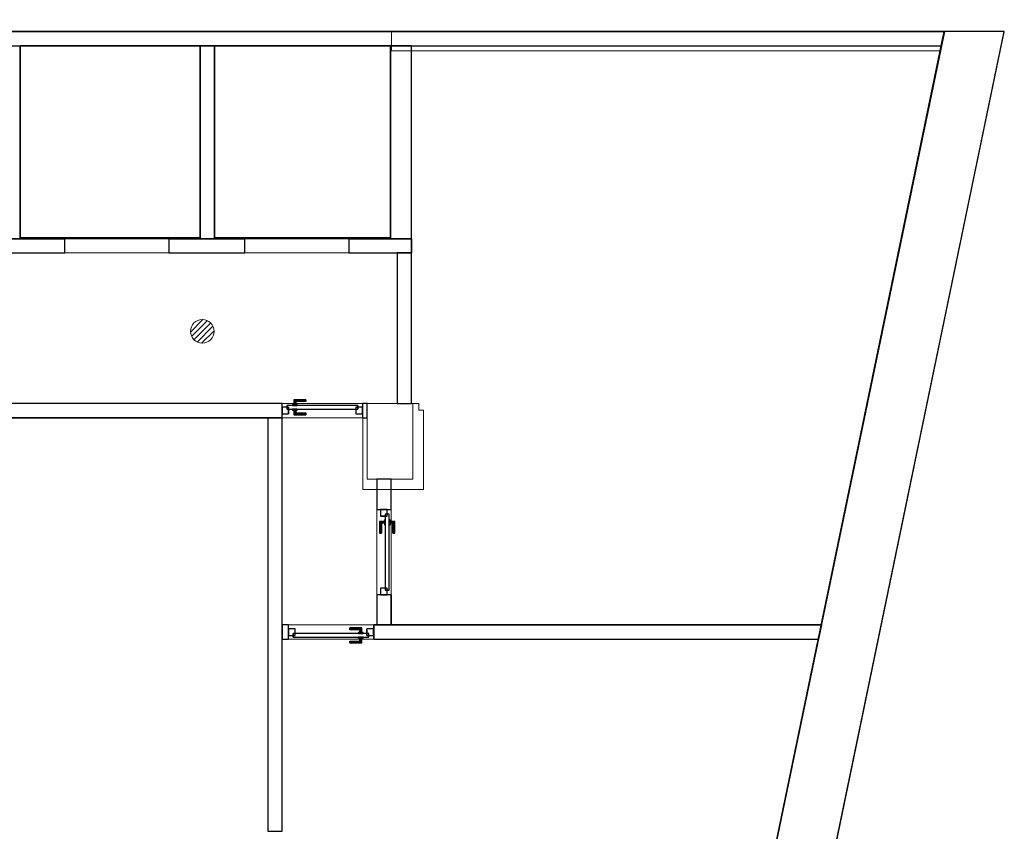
# Model space of a CAD drawing. Header units: metres. Extents: x 391.1 to 427.5, y 12.7 to 28.4.
# Tile 245 of 245: x 417.1 to 427.5, y 19.8 to 28.4. Entities that reach past the tile are written whole.
import ezdxf

# ---------------------------------------------------------------- set-up
doc = ezdxf.new("R2010")
doc.units = ezdxf.units.M
doc.layers.add('01_CARPINTERIA', color=5, linetype='Continuous', lineweight=25, true_color=0x0000ff)
doc.layers.add('01_SUELOS', color=7, linetype='Continuous', lineweight=25, true_color=0x007f00)
for name, color, linetype, lineweight in [('A-COLS-____-MCUT', 7, 'Continuous', 18), ('A-COLS-____-OTLN', 7, 'Continuous', 18), ('A-DETL-____-MBND', 7, 'Continuous', 18), ('A-DETL-GENF-OTLN', 7, 'Continuous', 18), ('A-GENM-____-OTLN', 7, 'Continuous', 18), ('A-WALL-____-MCUT', 7, 'Continuous', 25), ('A-WALL-____-OTLN', 7, 'Continuous', 25)]:
    doc.layers.add(name, color=color, linetype=linetype, lineweight=lineweight)

# ---------------------------------------------------------------- blocks, each defined once
blk = doc.blocks.new('Family - LONDR55-XX_ZZ-ARQ-CAA-M3D-Londres55-151093-01_TEL_PS1')
at = {"layer": '01_SUELOS', "color": 9, "true_color": 0xaad4aa}
for p, q in [((34.748, 14.048), (4.57, 14.048)), ((4.57, 14.048), (34.748, 14.048)), ((31.838, 0), (34.748, 14.048)), ((34.748, 14.048), (31.838, 0)), ((24.988, 13.898), (26.891, 13.898)), ((26.891, 13.898), (24.988, 13.898)), ((24.988, 11.869), (24.988, 13.898)), ((24.988, 13.898), (24.988, 11.869)), ((26.891, 13.898), (26.891, 11.869)), ((26.891, 11.869), (26.891, 13.898)), ((27.041, 11.869), (27.041, 13.898)), ((27.041, 13.898), (27.041, 11.869)), ((27.041, 13.898), (28.9, 13.898)), ((28.9, 13.898), (27.041, 13.898)), ((28.9, 13.898), (28.9, 11.869)), ((28.9, 11.869), (28.9, 13.898)), ((26.891, 11.869), (24.988, 11.869)), ((24.988, 11.869), (26.891, 11.869)), ((28.9, 11.869), (27.041, 11.869)), ((27.041, 11.869), (28.9, 11.869))]:
    blk.add_line(p, q, dxfattribs=at)
blk = doc.blocks.new('Family - Pilar PS-2-151128-01_TEL_PS1')
at = {"layer": 'A-DETL-____-MBND', "color": 253, "true_color": 0xaaaaaa}
for p, q in [((0, 0.91), (0, 0)), ((0, 0), (0, 0.91)), ((0.44, 0.909), (0, 0.91)), ((0, 0.91), (0.44, 0.909)), ((0.59, 0.909), (0.44, 0.909)), ((0.44, 0.909), (0.59, 0.909)), ((0.59, 0.84), (0.59, 0.909)), ((0.59, 0.909), (0.59, 0.84)), ((0.64, 0.84), (0.59, 0.84)), ((0.59, 0.84), (0.64, 0.84)), ((0.638, 0), (0.64, 0.84)), ((0.64, 0.84), (0.638, 0)), ((0, 0), (0.271, 0)), ((0.271, 0), (0, 0)), ((0.271, 0), (0.638, 0)), ((0.638, 0), (0.271, 0))]:
    blk.add_line(p, q, dxfattribs=at)
blk = doc.blocks.new('Family - Mur PS-2-151148-01_TEL_PS1')
at = {"layer": 'A-DETL-____-MBND', "color": 253, "true_color": 0xaaaaaa}
for p, q in [((-0.128, 0.62), (0, 0)), ((0, 0), (-0.128, 0.62)), ((15.586, 0.62), (-0.128, 0.62)), ((-0.128, 0.62), (15.586, 0.62)), ((15.714, 0), (15.586, 0.62)), ((15.586, 0.62), (15.714, 0)), ((0, 0), (15.714, 0)), ((15.714, 0), (0, 0)), ((0, 0), (15.714, 0))]:
    blk.add_line(p, q, dxfattribs=at)
blk = doc.blocks.new('Family - Evans PS-2-151181-01_TEL_PS1')
at = {"layer": 'A-DETL-____-MBND', "color": 253, "true_color": 0xaaaaaa}
for p, q in [((0.041, 0.2), (0, 0)), ((0, 0), (0.041, 0.2)), ((5.838, 0.2), (0.041, 0.2)), ((0.041, 0.2), (5.838, 0.2)), ((5.838, 0), (5.838, 0.2)), ((5.838, 0.2), (5.838, 0)), ((0, 0), (5.838, 0)), ((5.838, 0), (0, 0)), ((0, 0), (5.838, 0))]:
    blk.add_line(p, q, dxfattribs=at)
blk = doc.blocks.new('Family - Evans PS-2-151183-01_TEL_PS1')
at = {"layer": 'A-DETL-____-MBND', "color": 253, "true_color": 0xaaaaaa}
for p, q in [((8.39, 0.15), (0, 0.15)), ((0, 0.15), (20.228, 0.15)), ((0, 0.15), (0, 0)), ((0, 0), (0, 0.15)), ((0, 0), (20.228, 0)), ((20.228, 0), (0, 0)), ((0, 0), (20.228, 0))]:
    blk.add_line(p, q, dxfattribs=at)
blk = doc.blocks.new('Family - Pilar PS-1-153422-01_TEL_PS1')
at = {"layer": 'A-COLS-____-MCUT', "color": 253, "true_color": 0xaaaaaa}
for p, q in [((0.48, 0.8), (0, 0.8)), ((0, 0.8), (0, 0)), ((0.48, 0), (0.48, 0.8)), ((0, 0), (0.48, 0))]:
    blk.add_line(p, q, dxfattribs=at)
at = {"layer": 'A-COLS-____-OTLN', "color": 253, "true_color": 0xaaaaaa}
for p, q in [((0.48, 0.8), (0, 0.8)), ((0, 0.8), (0, 0)), ((0.48, 0), (0.48, 0.8)), ((0, 0), (0.48, 0))]:
    blk.add_line(p, q, dxfattribs=at)
blk = doc.blocks.new('Family - Evans P-1-153432-01_TEL_PS1')
at = {"layer": 'A-WALL-____-MCUT', "color": 253, "true_color": 0xaaaaaa}
for p, q in [((0.321, 0.15), (0, 0.15)), ((0, 0.15), (0, 0)), ((0.321, 0), (0.321, 0.15)), ((1.221, 0.15), (1.221, 0)), ((1.54, 0.15), (1.221, 0.15)), ((1.54, 0), (1.54, 0.15)), ((0, 0), (0.321, 0)), ((1.221, 0), (1.54, 0))]:
    blk.add_line(p, q, dxfattribs=at)
at = {"layer": 'A-WALL-____-OTLN', "color": 253, "true_color": 0xaaaaaa}
for p, q in [((0.321, 0.15), (0, 0.15)), ((0, 0.15), (0, 0)), ((0.321, 0), (0.321, 0.15)), ((1.221, 0.15), (1.221, 0)), ((1.221, 0.15), (1.54, 0.15)), ((1.54, 0.15), (1.54, 0)), ((0, 0), (0.321, 0)), ((1.221, 0), (1.54, 0))]:
    blk.add_line(p, q, dxfattribs=at)
at = {"layer": 'A-WALL-____-OTLN', "color": 253, "lineweight": 18, "true_color": 0xaaaaaa}
blk.add_line((0, 0), (1.54, 0), dxfattribs=at)
blk = doc.blocks.new('Family - Vano de puerta PS-1-153434-01_TEL_PS1')
at = {"layer": 'A-GENM-____-OTLN', "color": 253, "true_color": 0xaaaaaa}
for p, q in [((421.002, 23.18), (420.852, 23.18)), ((420.852, 23.18), (420.852, 22.28)), ((421.002, 23.18), (420.852, 23.18)), ((420.852, 22.28), (420.852, 23.18)), ((421.002, 22.28), (421.002, 23.18)), ((421.002, 23.18), (421.002, 22.28)), ((420.852, 22.28), (421.002, 22.28)), ((421.002, 22.28), (420.852, 22.28))]:
    blk.add_line(p, q, dxfattribs=at)
blk = doc.blocks.new('Family - LONDR55-XX_ZZ-ARQ-CAA-M3D-Londres55-153459-01_TEL_PS1')
at = {"layer": '01_CARPINTERIA', "color": 161, "true_color": 0xaaaaff}
for p, q in [((0.126, 0.149), (0.125, 0.15)), ((0.125, 0.15), (0.125, 0.1)), ((0.125, 0.15), (0.126, 0.149)), ((0.25, 0.15), (0.125, 0.15)), ((0.13, 0.145), (0.126, 0.149)), ((0.126, 0.149), (0.126, 0.1)), ((0.126, 0.149), (0.126, 0.1)), ((0.126, 0.149), (0.13, 0.145)), ((0.25, 0.149), (0.126, 0.149)), ((0.25, 0.149), (0.126, 0.149)), ((0.135, 0.14), (0.13, 0.145)), ((0.13, 0.145), (0.13, 0.1)), ((0.13, 0.145), (0.13, 0.1)), ((0.13, 0.145), (0.135, 0.14)), ((0.25, 0.145), (0.13, 0.145)), ((0.25, 0.145), (0.13, 0.145)), ((0.135, 0.1), (0.135, 0.14)), ((0.135, 0.14), (0.135, 0.1)), ((0.135, 0.14), (0.14, 0.135)), ((0.14, 0.135), (0.135, 0.14)), ((0.135, 0.14), (0.25, 0.14)), ((0.25, 0.14), (0.135, 0.14)), ((0.14, 0.135), (0.14, 0.1)), ((0.14, 0.135), (0.144, 0.131)), ((0.144, 0.131), (0.14, 0.135)), ((0.14, 0.135), (0.14, 0.1)), ((0.25, 0.135), (0.14, 0.135)), ((0.25, 0.135), (0.14, 0.135)), ((0.144, 0.131), (0.144, 0.1)), ((0.144, 0.131), (0.145, 0.13)), ((0.145, 0.13), (0.144, 0.131)), ((0.144, 0.131), (0.144, 0.1)), ((0.25, 0.131), (0.144, 0.131)), ((0.25, 0.131), (0.144, 0.131)), ((0.145, 0.13), (0.145, 0.1)), ((0.25, 0.13), (0.145, 0.13)), ((0.25, 0.149), (0.25, 0.15)), ((0.25, 0.15), (0.25, 0.149)), ((0.25, 0.145), (0.25, 0.149)), ((0.25, 0.149), (0.25, 0.145)), ((0.25, 0.145), (0.25, 0.14)), ((0.25, 0.14), (0.25, 0.145)), ((0.25, 0.14), (0.25, 0.135)), ((0.25, 0.135), (0.25, 0.14)), ((0.25, 0.135), (0.25, 0.131)), ((0.25, 0.131), (0.25, 0.135)), ((0.25, 0.131), (0.25, 0.13)), ((0.25, 0.13), (0.25, 0.131)), ((0.07, 0.07), (0, 0.07)), ((0, 0.07), (0, 0)), ((0.07, 0.07), (0, 0.07)), ((0, 0.07), (0, 0)), ((0, 0), (0.07, 0)), ((0, 0), (0.07, 0)), ((0.8, 0.09), (0.05, 0.09)), ((0.05, 0.09), (0.05, 0.05)), ((0.8, 0.09), (0.05, 0.09)), ((0.05, 0.09), (0.05, 0.05)), ((0.05, 0.05), (0.8, 0.05)), ((0.05, 0.05), (0.8, 0.05)), ((0.07, 0), (0.07, 0.07)), ((0.07, 0.07), (0.07, 0)), ((0.16, 0.1), (0.11, 0.1)), ((0.11, 0.1), (0.11, 0.09)), ((0.11, 0.1), (0.11, 0.09)), ((0.16, 0.1), (0.11, 0.1)), ((0.11, 0.09), (0.16, 0.09)), ((0.11, 0.09), (0.16, 0.09)), ((0.16, 0.05), (0.11, 0.05)), ((0.11, 0.05), (0.11, 0.04)), ((0.16, 0.05), (0.11, 0.05)), ((0.11, 0.05), (0.11, 0.04)), ((0.11, 0.04), (0.16, 0.04)), ((0.11, 0.04), (0.16, 0.04)), ((0.126, 0.1), (0.125, 0.1)), ((0.125, 0.1), (0.126, 0.1)), ((0.126, 0.04), (0.125, 0.04)), ((0.125, 0.04), (0.126, 0.04)), ((0.125, 0.04), (0.125, -0.01)), ((0.13, 0.1), (0.126, 0.1)), ((0.126, 0.1), (0.13, 0.1)), ((0.13, 0.04), (0.126, 0.04)), ((0.126, 0.04), (0.13, 0.04)), ((0.126, 0.04), (0.126, -0.009)), ((0.126, 0.04), (0.126, -0.009)), ((0.135, 0.1), (0.13, 0.1)), ((0.13, 0.1), (0.135, 0.1)), ((0.13, 0.04), (0.135, 0.04)), ((0.135, 0.04), (0.13, 0.04)), ((0.13, 0.04), (0.13, -0.005)), ((0.13, 0.04), (0.13, -0.005)), ((0.13, -0.005), (0.135, 0)), ((0.135, 0), (0.13, -0.005)), ((0.14, 0.1), (0.135, 0.1)), ((0.135, 0.1), (0.14, 0.1)), ((0.135, 0.04), (0.14, 0.04)), ((0.14, 0.04), (0.135, 0.04)), ((0.135, 0), (0.135, 0.04)), ((0.135, 0.04), (0.135, 0)), ((0.14, 0.005), (0.135, 0)), ((0.135, 0), (0.14, 0.005)), ((0.25, 0), (0.135, 0)), ((0.135, 0), (0.25, 0)), ((0.14, 0.1), (0.144, 0.1)), ((0.144, 0.1), (0.14, 0.1)), ((0.14, 0.04), (0.144, 0.04)), ((0.144, 0.04), (0.14, 0.04)), ((0.14, 0.04), (0.14, 0.005)), ((0.14, 0.04), (0.14, 0.005)), ((0.144, 0.009), (0.14, 0.005)), ((0.14, 0.005), (0.144, 0.009)), ((0.14, 0.005), (0.25, 0.005)), ((0.14, 0.005), (0.25, 0.005)), ((0.144, 0.1), (0.145, 0.1)), ((0.145, 0.1), (0.144, 0.1)), ((0.144, 0.04), (0.145, 0.04)), ((0.145, 0.04), (0.144, 0.04)), ((0.144, 0.04), (0.144, 0.009)), ((0.144, 0.04), (0.144, 0.009)), ((0.145, 0.01), (0.144, 0.009)), ((0.144, 0.009), (0.145, 0.01)), ((0.144, 0.009), (0.25, 0.009)), ((0.144, 0.009), (0.25, 0.009)), ((0.145, 0.04), (0.145, 0.01)), ((0.145, 0.01), (0.25, 0.01)), ((0.16, 0.09), (0.16, 0.1)), ((0.16, 0.1), (0.16, 0.09)), ((0.16, 0.04), (0.16, 0.05)), ((0.16, 0.05), (0.16, 0.04)), ((0.25, 0.009), (0.25, 0.01)), ((0.25, 0.01), (0.25, 0.009)), ((0.25, 0.005), (0.25, 0.009)), ((0.25, 0.009), (0.25, 0.005)), ((0.25, 0.005), (0.25, 0)), ((0.25, 0), (0.25, 0.005)), ((0.25, 0), (0.25, -0.005)), ((0.25, -0.005), (0.25, 0)), ((0.85, 0.07), (0.78, 0.07)), ((0.78, 0.07), (0.78, 0)), ((0.85, 0.07), (0.78, 0.07)), ((0.78, 0.07), (0.78, 0)), ((0.78, 0), (0.85, 0)), ((0.78, 0), (0.85, 0)), ((0.8, 0.05), (0.8, 0.09)), ((0.8, 0.09), (0.8, 0.05)), ((0.85, 0), (0.85, 0.07)), ((0.85, 0.07), (0.85, 0)), ((0.125, -0.01), (0.126, -0.009)), ((0.126, -0.009), (0.125, -0.01)), ((0.125, -0.01), (0.25, -0.01)), ((0.126, -0.009), (0.13, -0.005)), ((0.13, -0.005), (0.126, -0.009)), ((0.126, -0.009), (0.25, -0.009)), ((0.126, -0.009), (0.25, -0.009)), ((0.13, -0.005), (0.25, -0.005)), ((0.13, -0.005), (0.25, -0.005)), ((0.25, -0.005), (0.25, -0.009)), ((0.25, -0.009), (0.25, -0.005)), ((0.25, -0.009), (0.25, -0.01)), ((0.25, -0.01), (0.25, -0.009))]:
    blk.add_line(p, q, dxfattribs=at)
blk = doc.blocks.new('Family - Porta PS-1-153460-01_TEL_PS1')
blk.add_blockref('Family - LONDR55-XX_ZZ-ARQ-CAA-M3D-Londres55-153459-01_TEL_PS1', (0, 0))
blk = doc.blocks.new('Family - Evans P-1-153462-01_TEL_PS1')
at = {"layer": 'A-WALL-____-MCUT', "color": 253, "true_color": 0xaaaaaa}
for p, q in [((1.59, 0.15), (0, 0.15)), ((0, 0.15), (0, 0)), ((1.59, 0), (1.59, 0.15)), ((0, 0), (1.59, 0))]:
    blk.add_line(p, q, dxfattribs=at)
at = {"layer": 'A-WALL-____-OTLN', "color": 253, "true_color": 0xaaaaaa}
for p, q in [((1.59, 0.15), (0, 0.15)), ((0, 0.15), (0, 0)), ((1.59, 0), (1.59, 0.15)), ((0, 0), (1.59, 0))]:
    blk.add_line(p, q, dxfattribs=at)
at = {"layer": 'A-WALL-____-OTLN', "color": 253, "lineweight": 18, "true_color": 0xaaaaaa}
blk.add_line((0, 0), (1.59, 0), dxfattribs=at)
blk = doc.blocks.new('Family - Evans P-1-153484-01_TEL_PS1')
at = {"layer": 'A-WALL-____-MCUT', "color": 253, "true_color": 0xaaaaaa}
for p, q in [((0.031, 0.15), (0, 0)), ((23.587, 0.15), (0.031, 0.15)), ((0, 0), (23.587, 0))]:
    blk.add_line(p, q, dxfattribs=at)
at = {"layer": 'A-WALL-____-OTLN', "color": 253, "true_color": 0xaaaaaa}
for p, q in [((0.031, 0.15), (0, 0)), ((23.587, 0.15), (0.031, 0.15)), ((0, 0), (23.587, 0))]:
    blk.add_line(p, q, dxfattribs=at)
at = {"layer": 'A-WALL-____-OTLN', "color": 253, "lineweight": 18, "true_color": 0xaaaaaa}
blk.add_line((0, 0), (23.587, 0), dxfattribs=at)
blk = doc.blocks.new('Family - LONDR55-XX_ZZ-ARQ-CAA-M3D-Londres55-153490-01_TEL_PS1')
at = {"layer": '01_CARPINTERIA', "color": 161, "true_color": 0xaaaaff}
for p, q in [((0.126, 0.149), (0.125, 0.15)), ((0.125, 0.15), (0.125, 0.1)), ((0.125, 0.15), (0.126, 0.149)), ((0.25, 0.15), (0.125, 0.15)), ((0.13, 0.145), (0.126, 0.149)), ((0.126, 0.149), (0.126, 0.1)), ((0.126, 0.149), (0.126, 0.1)), ((0.126, 0.149), (0.13, 0.145)), ((0.25, 0.149), (0.126, 0.149)), ((0.25, 0.149), (0.126, 0.149)), ((0.135, 0.14), (0.13, 0.145)), ((0.13, 0.145), (0.13, 0.1)), ((0.13, 0.145), (0.13, 0.1)), ((0.13, 0.145), (0.135, 0.14)), ((0.25, 0.145), (0.13, 0.145)), ((0.25, 0.145), (0.13, 0.145)), ((0.135, 0.1), (0.135, 0.14)), ((0.135, 0.14), (0.135, 0.1)), ((0.135, 0.14), (0.14, 0.135)), ((0.14, 0.135), (0.135, 0.14)), ((0.135, 0.14), (0.25, 0.14)), ((0.25, 0.14), (0.135, 0.14)), ((0.14, 0.135), (0.14, 0.1)), ((0.14, 0.135), (0.144, 0.131)), ((0.144, 0.131), (0.14, 0.135)), ((0.14, 0.135), (0.14, 0.1)), ((0.25, 0.135), (0.14, 0.135)), ((0.25, 0.135), (0.14, 0.135)), ((0.144, 0.131), (0.144, 0.1)), ((0.144, 0.131), (0.145, 0.13)), ((0.145, 0.13), (0.144, 0.131)), ((0.144, 0.131), (0.144, 0.1)), ((0.25, 0.131), (0.144, 0.131)), ((0.25, 0.131), (0.144, 0.131)), ((0.145, 0.13), (0.145, 0.1)), ((0.25, 0.13), (0.145, 0.13)), ((0.25, 0.149), (0.25, 0.15)), ((0.25, 0.15), (0.25, 0.149)), ((0.25, 0.145), (0.25, 0.149)), ((0.25, 0.149), (0.25, 0.145)), ((0.25, 0.145), (0.25, 0.14)), ((0.25, 0.14), (0.25, 0.145)), ((0.25, 0.14), (0.25, 0.135)), ((0.25, 0.135), (0.25, 0.14)), ((0.25, 0.135), (0.25, 0.131)), ((0.25, 0.131), (0.25, 0.135)), ((0.25, 0.131), (0.25, 0.13)), ((0.25, 0.13), (0.25, 0.131)), ((0.07, 0.07), (0, 0.07)), ((0, 0.07), (0, 0)), ((0.07, 0.07), (0, 0.07)), ((0, 0.07), (0, 0)), ((0, 0), (0.07, 0)), ((0, 0), (0.07, 0)), ((0.85, 0.09), (0.05, 0.09)), ((0.05, 0.09), (0.05, 0.05)), ((0.85, 0.09), (0.05, 0.09)), ((0.05, 0.09), (0.05, 0.05)), ((0.05, 0.05), (0.85, 0.05)), ((0.05, 0.05), (0.85, 0.05)), ((0.07, 0), (0.07, 0.07)), ((0.07, 0.07), (0.07, 0)), ((0.16, 0.1), (0.11, 0.1)), ((0.11, 0.1), (0.11, 0.09)), ((0.11, 0.1), (0.11, 0.09)), ((0.16, 0.1), (0.11, 0.1)), ((0.11, 0.09), (0.16, 0.09)), ((0.11, 0.09), (0.16, 0.09)), ((0.16, 0.05), (0.11, 0.05)), ((0.11, 0.05), (0.11, 0.04)), ((0.16, 0.05), (0.11, 0.05)), ((0.11, 0.05), (0.11, 0.04)), ((0.11, 0.04), (0.16, 0.04)), ((0.11, 0.04), (0.16, 0.04)), ((0.126, 0.1), (0.125, 0.1)), ((0.125, 0.1), (0.126, 0.1)), ((0.126, 0.04), (0.125, 0.04)), ((0.125, 0.04), (0.126, 0.04)), ((0.125, 0.04), (0.125, -0.01)), ((0.13, 0.1), (0.126, 0.1)), ((0.126, 0.1), (0.13, 0.1)), ((0.13, 0.04), (0.126, 0.04)), ((0.126, 0.04), (0.13, 0.04)), ((0.126, 0.04), (0.126, -0.009)), ((0.126, 0.04), (0.126, -0.009)), ((0.135, 0.1), (0.13, 0.1)), ((0.13, 0.1), (0.135, 0.1)), ((0.13, 0.04), (0.135, 0.04)), ((0.135, 0.04), (0.13, 0.04)), ((0.13, 0.04), (0.13, -0.005)), ((0.13, 0.04), (0.13, -0.005)), ((0.135, 0), (0.13, -0.005)), ((0.14, 0.1), (0.135, 0.1)), ((0.135, 0.1), (0.14, 0.1)), ((0.135, 0.04), (0.14, 0.04)), ((0.14, 0.04), (0.135, 0.04)), ((0.135, 0), (0.135, 0.04)), ((0.135, 0.04), (0.135, 0)), ((0.14, 0.005), (0.135, 0)), ((0.135, 0), (0.14, 0.005)), ((0.25, 0), (0.135, 0)), ((0.135, 0), (0.25, 0)), ((0.14, 0.1), (0.144, 0.1)), ((0.144, 0.1), (0.14, 0.1)), ((0.14, 0.04), (0.144, 0.04)), ((0.144, 0.04), (0.14, 0.04)), ((0.14, 0.04), (0.14, 0.005)), ((0.14, 0.04), (0.14, 0.005)), ((0.144, 0.009), (0.14, 0.005)), ((0.14, 0.005), (0.144, 0.009)), ((0.14, 0.005), (0.25, 0.005)), ((0.14, 0.005), (0.25, 0.005)), ((0.144, 0.1), (0.145, 0.1)), ((0.145, 0.1), (0.144, 0.1)), ((0.144, 0.04), (0.145, 0.04)), ((0.145, 0.04), (0.144, 0.04)), ((0.144, 0.04), (0.144, 0.009)), ((0.144, 0.04), (0.144, 0.009)), ((0.145, 0.01), (0.144, 0.009)), ((0.144, 0.009), (0.145, 0.01)), ((0.144, 0.009), (0.25, 0.009)), ((0.144, 0.009), (0.25, 0.009)), ((0.145, 0.04), (0.145, 0.01)), ((0.145, 0.01), (0.25, 0.01)), ((0.16, 0.09), (0.16, 0.1)), ((0.16, 0.1), (0.16, 0.09)), ((0.16, 0.04), (0.16, 0.05)), ((0.16, 0.05), (0.16, 0.04)), ((0.25, 0.009), (0.25, 0.01)), ((0.25, 0.01), (0.25, 0.009)), ((0.25, 0.005), (0.25, 0.009)), ((0.25, 0.009), (0.25, 0.005)), ((0.25, 0.005), (0.25, 0)), ((0.25, 0), (0.25, 0.005)), ((0.25, 0), (0.25, -0.005)), ((0.25, -0.005), (0.25, 0)), ((0.9, 0.07), (0.83, 0.07)), ((0.83, 0.07), (0.83, 0)), ((0.9, 0.07), (0.83, 0.07)), ((0.83, 0.07), (0.83, 0)), ((0.83, 0), (0.9, 0)), ((0.83, 0), (0.9, 0)), ((0.85, 0.05), (0.85, 0.09)), ((0.85, 0.09), (0.85, 0.05)), ((0.9, 0), (0.9, 0.07)), ((0.9, 0.07), (0.9, 0)), ((0.125, -0.01), (0.126, -0.009)), ((0.126, -0.009), (0.125, -0.01)), ((0.125, -0.01), (0.25, -0.01)), ((0.126, -0.009), (0.13, -0.005)), ((0.13, -0.005), (0.126, -0.009)), ((0.126, -0.009), (0.25, -0.009)), ((0.126, -0.009), (0.25, -0.009)), ((0.13, -0.005), (0.135, 0)), ((0.13, -0.005), (0.25, -0.005)), ((0.13, -0.005), (0.25, -0.005)), ((0.25, -0.005), (0.25, -0.009)), ((0.25, -0.009), (0.25, -0.005)), ((0.25, -0.009), (0.25, -0.01)), ((0.25, -0.01), (0.25, -0.009))]:
    blk.add_line(p, q, dxfattribs=at)
blk = doc.blocks.new('Family - Porta PS-1-153491-01_TEL_PS1')
blk.add_blockref('Family - LONDR55-XX_ZZ-ARQ-CAA-M3D-Londres55-153490-01_TEL_PS1', (0, 0))
blk = doc.blocks.new('Family - Mur PS-1-153555-01_TEL_PS1')
at = {"layer": 'A-WALL-____-MCUT', "color": 253, "true_color": 0xaaaaaa}
for p, q in [((-0.128, 0.62), (0, 0)), ((15.588, 0.62), (-0.128, 0.62)), ((15.716, 0), (15.588, 0.62)), ((0, 0), (15.716, 0))]:
    blk.add_line(p, q, dxfattribs=at)
at = {"layer": 'A-WALL-____-OTLN', "color": 253, "true_color": 0xaaaaaa}
for p, q in [((-0.128, 0.62), (0, 0)), ((15.588, 0.62), (-0.128, 0.62)), ((15.716, 0), (15.588, 0.62)), ((0, 0), (15.716, 0))]:
    blk.add_line(p, q, dxfattribs=at)
at = {"layer": 'A-WALL-____-OTLN', "color": 253, "lineweight": 18, "true_color": 0xaaaaaa}
blk.add_line((0, 0), (15.716, 0), dxfattribs=at)
blk = doc.blocks.new('Family - Evans P-1-153565-01_TEL_PS1')
at = {"layer": 'A-WALL-____-MCUT', "color": 253, "true_color": 0xaaaaaa}
for p, q in [((2.039, 0.15), (0, 0.15)), ((0, 0.15), (0, 0)), ((2.039, 0), (2.039, 0.15)), ((0, 0), (2.039, 0))]:
    blk.add_line(p, q, dxfattribs=at)
at = {"layer": 'A-WALL-____-OTLN', "color": 253, "true_color": 0xaaaaaa}
for p, q in [((2.039, 0.15), (0, 0.15)), ((0, 0.15), (0, 0)), ((2.039, 0), (2.039, 0.15)), ((0, 0), (2.039, 0))]:
    blk.add_line(p, q, dxfattribs=at)
at = {"layer": 'A-WALL-____-OTLN', "color": 253, "lineweight": 18, "true_color": 0xaaaaaa}
blk.add_line((0, 0), (2.038, 0), dxfattribs=at)
blk = doc.blocks.new('Family - Evans P-1-153569-01_TEL_PS1')
at = {"layer": 'A-WALL-____-MCUT', "color": 253, "true_color": 0xaaaaaa}
for p, q in [((4.37, 0.15), (0, 0.15)), ((0, 0.15), (0, 0)), ((4.37, 0), (4.37, 0.15)), ((0, 0), (4.37, 0))]:
    blk.add_line(p, q, dxfattribs=at)
at = {"layer": 'A-WALL-____-OTLN', "color": 253, "true_color": 0xaaaaaa}
for p, q in [((4.37, 0.15), (0, 0.15)), ((0, 0.15), (0, 0)), ((4.37, 0), (4.37, 0.15)), ((0, 0), (4.37, 0))]:
    blk.add_line(p, q, dxfattribs=at)
at = {"layer": 'A-WALL-____-OTLN', "color": 253, "lineweight": 18, "true_color": 0xaaaaaa}
blk.add_line((0, 0), (4.37, 0), dxfattribs=at)
blk = doc.blocks.new('Family - LONDR55-XX_ZZ-ARQ-CAA-M3D-Londres55-153573-01_TEL_PS1')
at = {"layer": '01_CARPINTERIA', "color": 161, "true_color": 0xaaaaff}
for p, q in [((0.126, 0.149), (0.125, 0.15)), ((0.125, 0.15), (0.125, 0.1)), ((0.125, 0.15), (0.126, 0.149)), ((0.25, 0.15), (0.125, 0.15)), ((0.13, 0.145), (0.126, 0.149)), ((0.126, 0.149), (0.126, 0.1)), ((0.126, 0.149), (0.126, 0.1)), ((0.126, 0.149), (0.13, 0.145)), ((0.25, 0.149), (0.126, 0.149)), ((0.25, 0.149), (0.126, 0.149)), ((0.135, 0.14), (0.13, 0.145)), ((0.13, 0.145), (0.13, 0.1)), ((0.13, 0.145), (0.13, 0.1)), ((0.13, 0.145), (0.135, 0.14)), ((0.25, 0.145), (0.13, 0.145)), ((0.25, 0.145), (0.13, 0.145)), ((0.135, 0.1), (0.135, 0.14)), ((0.135, 0.14), (0.135, 0.1)), ((0.135, 0.14), (0.14, 0.135)), ((0.14, 0.135), (0.135, 0.14)), ((0.135, 0.14), (0.25, 0.14)), ((0.25, 0.14), (0.135, 0.14)), ((0.14, 0.135), (0.14, 0.1)), ((0.14, 0.135), (0.144, 0.131)), ((0.144, 0.131), (0.14, 0.135)), ((0.14, 0.135), (0.14, 0.1)), ((0.25, 0.135), (0.14, 0.135)), ((0.25, 0.135), (0.14, 0.135)), ((0.144, 0.131), (0.144, 0.1)), ((0.144, 0.131), (0.145, 0.13)), ((0.145, 0.13), (0.144, 0.131)), ((0.144, 0.131), (0.144, 0.1)), ((0.25, 0.131), (0.144, 0.131)), ((0.25, 0.131), (0.144, 0.131)), ((0.145, 0.13), (0.145, 0.1)), ((0.25, 0.13), (0.145, 0.13)), ((0.25, 0.149), (0.25, 0.15)), ((0.25, 0.15), (0.25, 0.149)), ((0.25, 0.145), (0.25, 0.149)), ((0.25, 0.149), (0.25, 0.145)), ((0.25, 0.145), (0.25, 0.14)), ((0.25, 0.14), (0.25, 0.145)), ((0.25, 0.14), (0.25, 0.135)), ((0.25, 0.135), (0.25, 0.14)), ((0.25, 0.135), (0.25, 0.131)), ((0.25, 0.131), (0.25, 0.135)), ((0.25, 0.131), (0.25, 0.13)), ((0.25, 0.13), (0.25, 0.131)), ((0.07, 0.07), (0, 0.07)), ((0, 0.07), (0, 0)), ((0.07, 0.07), (0, 0.07)), ((0, 0.07), (0, 0)), ((0, 0), (0.07, 0)), ((0, 0), (0.07, 0)), ((0.849, 0.09), (0.05, 0.09)), ((0.05, 0.09), (0.05, 0.05)), ((0.849, 0.09), (0.05, 0.09)), ((0.05, 0.09), (0.05, 0.05)), ((0.05, 0.05), (0.849, 0.05)), ((0.05, 0.05), (0.849, 0.05)), ((0.07, 0), (0.07, 0.07)), ((0.07, 0.07), (0.07, 0)), ((0.16, 0.1), (0.11, 0.1)), ((0.11, 0.1), (0.11, 0.09)), ((0.11, 0.1), (0.11, 0.09)), ((0.16, 0.1), (0.11, 0.1)), ((0.11, 0.09), (0.16, 0.09)), ((0.11, 0.09), (0.16, 0.09)), ((0.16, 0.05), (0.11, 0.05)), ((0.11, 0.05), (0.11, 0.04)), ((0.16, 0.05), (0.11, 0.05)), ((0.11, 0.05), (0.11, 0.04)), ((0.11, 0.04), (0.16, 0.04)), ((0.11, 0.04), (0.16, 0.04)), ((0.126, 0.1), (0.125, 0.1)), ((0.125, 0.1), (0.126, 0.1)), ((0.126, 0.04), (0.125, 0.04)), ((0.125, 0.04), (0.126, 0.04)), ((0.125, 0.04), (0.125, -0.01)), ((0.13, 0.1), (0.126, 0.1)), ((0.126, 0.1), (0.13, 0.1)), ((0.13, 0.04), (0.126, 0.04)), ((0.126, 0.04), (0.13, 0.04)), ((0.126, 0.04), (0.126, -0.009)), ((0.126, 0.04), (0.126, -0.009)), ((0.135, 0.1), (0.13, 0.1)), ((0.13, 0.1), (0.135, 0.1)), ((0.13, 0.04), (0.135, 0.04)), ((0.135, 0.04), (0.13, 0.04)), ((0.13, 0.04), (0.13, -0.005)), ((0.13, 0.04), (0.13, -0.005)), ((0.135, 0), (0.13, -0.005)), ((0.14, 0.1), (0.135, 0.1)), ((0.135, 0.1), (0.14, 0.1)), ((0.135, 0.04), (0.14, 0.04)), ((0.14, 0.04), (0.135, 0.04)), ((0.135, 0), (0.135, 0.04)), ((0.135, 0.04), (0.135, 0)), ((0.14, 0.005), (0.135, 0)), ((0.135, 0), (0.14, 0.005)), ((0.25, 0), (0.135, 0)), ((0.135, 0), (0.25, 0)), ((0.14, 0.1), (0.144, 0.1)), ((0.144, 0.1), (0.14, 0.1)), ((0.14, 0.04), (0.144, 0.04)), ((0.144, 0.04), (0.14, 0.04)), ((0.14, 0.04), (0.14, 0.005)), ((0.14, 0.04), (0.14, 0.005)), ((0.144, 0.009), (0.14, 0.005)), ((0.14, 0.005), (0.144, 0.009)), ((0.14, 0.005), (0.25, 0.005)), ((0.14, 0.005), (0.25, 0.005)), ((0.144, 0.1), (0.145, 0.1)), ((0.145, 0.1), (0.144, 0.1)), ((0.144, 0.04), (0.145, 0.04)), ((0.145, 0.04), (0.144, 0.04)), ((0.144, 0.04), (0.144, 0.009)), ((0.144, 0.04), (0.144, 0.009)), ((0.145, 0.01), (0.144, 0.009)), ((0.144, 0.009), (0.145, 0.01)), ((0.144, 0.009), (0.25, 0.009)), ((0.144, 0.009), (0.25, 0.009)), ((0.145, 0.04), (0.145, 0.01)), ((0.145, 0.01), (0.25, 0.01)), ((0.16, 0.09), (0.16, 0.1)), ((0.16, 0.1), (0.16, 0.09)), ((0.16, 0.04), (0.16, 0.05)), ((0.16, 0.05), (0.16, 0.04)), ((0.25, 0.009), (0.25, 0.01)), ((0.25, 0.01), (0.25, 0.009)), ((0.25, 0.005), (0.25, 0.009)), ((0.25, 0.009), (0.25, 0.005)), ((0.25, 0.005), (0.25, 0)), ((0.25, 0), (0.25, 0.005)), ((0.25, 0), (0.25, -0.005)), ((0.25, -0.005), (0.25, 0)), ((0.899, 0.07), (0.829, 0.07)), ((0.829, 0.07), (0.829, 0)), ((0.899, 0.07), (0.829, 0.07)), ((0.829, 0.07), (0.829, 0)), ((0.829, 0), (0.899, 0)), ((0.829, 0), (0.899, 0)), ((0.849, 0.05), (0.849, 0.09)), ((0.849, 0.09), (0.849, 0.05)), ((0.899, 0), (0.899, 0.07)), ((0.899, 0.07), (0.899, 0)), ((0.125, -0.01), (0.126, -0.009)), ((0.126, -0.009), (0.125, -0.01)), ((0.125, -0.01), (0.25, -0.01)), ((0.126, -0.009), (0.13, -0.005)), ((0.13, -0.005), (0.126, -0.009)), ((0.126, -0.009), (0.25, -0.009)), ((0.126, -0.009), (0.25, -0.009)), ((0.13, -0.005), (0.135, 0)), ((0.13, -0.005), (0.25, -0.005)), ((0.13, -0.005), (0.25, -0.005)), ((0.25, -0.005), (0.25, -0.009)), ((0.25, -0.009), (0.25, -0.005)), ((0.25, -0.009), (0.25, -0.01)), ((0.25, -0.01), (0.25, -0.009))]:
    blk.add_line(p, q, dxfattribs=at)
blk = doc.blocks.new('Family - Porta PS-1-153574-01_TEL_PS1')
blk.add_blockref('Family - LONDR55-XX_ZZ-ARQ-CAA-M3D-Londres55-153573-01_TEL_PS1', (0, 0))
blk = doc.blocks.new('Family - Evans P-1-153587-01_TEL_PS1')
at = {"layer": 'A-WALL-____-MCUT', "color": 253, "true_color": 0xaaaaaa}
for p, q in [((0.05, 0.15), (0, 0.15)), ((0, 0.15), (0, 0)), ((0.05, 0), (0.05, 0.15)), ((0.9, 0.15), (0.9, 0)), ((4.375, 0.15), (0.9, 0.15)), ((4.375, 0), (4.375, 0.15)), ((0, 0), (0.05, 0)), ((0.9, 0), (4.375, 0))]:
    blk.add_line(p, q, dxfattribs=at)
at = {"layer": 'A-WALL-____-OTLN', "color": 253, "true_color": 0xaaaaaa}
for p, q in [((0.05, 0.15), (0, 0.15)), ((0, 0.15), (0, 0)), ((0.05, 0), (0.05, 0.15)), ((0.9, 0.15), (0.9, 0)), ((0.9, 0.15), (4.375, 0.15)), ((4.375, 0.15), (4.375, 0)), ((0, 0), (0.05, 0)), ((0.9, 0), (4.375, 0))]:
    blk.add_line(p, q, dxfattribs=at)
at = {"layer": 'A-WALL-____-OTLN', "color": 253, "lineweight": 18, "true_color": 0xaaaaaa}
blk.add_line((0, 0), (4.375, 0), dxfattribs=at)
blk = doc.blocks.new('Family - Vano de puerta PS-1-153589-01_TEL_PS1')
at = {"layer": 'A-GENM-____-OTLN', "color": 253, "true_color": 0xaaaaaa}
for p, q in [((419.851, 24.301), (419.851, 24.151)), ((420.701, 24.301), (419.851, 24.301)), ((419.851, 24.301), (419.851, 24.151)), ((419.851, 24.301), (420.701, 24.301)), ((420.701, 24.151), (420.701, 24.301)), ((420.701, 24.301), (420.701, 24.151)), ((419.851, 24.151), (420.701, 24.151)), ((420.701, 24.151), (419.851, 24.151))]:
    blk.add_line(p, q, dxfattribs=at)
blk = doc.blocks.new('Family - Evans P-1-153595-01_TEL_PS1')
at = {"layer": 'A-WALL-____-MCUT', "color": 253, "true_color": 0xaaaaaa}
for p, q in [((0.031, 0.15), (0, 0)), ((4.728, 0.15), (0.031, 0.15)), ((4.728, 0), (4.728, 0.15)), ((5.628, 0.15), (5.628, 0)), ((5.695, 0.15), (5.628, 0.15)), ((5.695, 0), (5.695, 0.15)), ((0, 0), (4.728, 0)), ((5.628, 0), (5.695, 0))]:
    blk.add_line(p, q, dxfattribs=at)
at = {"layer": 'A-WALL-____-OTLN', "color": 253, "true_color": 0xaaaaaa}
for p, q in [((0, 0), (0.031, 0.15)), ((4.728, 0.15), (0.031, 0.15)), ((4.728, 0), (4.728, 0.15)), ((5.628, 0.15), (5.628, 0)), ((5.695, 0.15), (5.628, 0.15)), ((5.695, 0), (5.695, 0.15)), ((5.628, 0), (5.695, 0)), ((4.728, 0), (0, 0))]:
    blk.add_line(p, q, dxfattribs=at)
at = {"layer": 'A-WALL-____-OTLN', "color": 253, "lineweight": 18, "true_color": 0xaaaaaa}
blk.add_line((0, 0), (5.695, 0), dxfattribs=at)
blk = doc.blocks.new('Family - Vano de puerta PS-1-153597-01_TEL_PS1')
at = {"layer": 'A-GENM-____-OTLN', "color": 253, "true_color": 0xaaaaaa}
for p, q in [((419.919, 21.961), (419.919, 21.811)), ((420.818, 21.961), (419.919, 21.961)), ((419.919, 21.961), (419.919, 21.811)), ((419.919, 21.961), (420.818, 21.961)), ((420.818, 21.811), (420.818, 21.961)), ((420.818, 21.961), (420.818, 21.811)), ((419.919, 21.811), (420.818, 21.811)), ((420.818, 21.811), (419.919, 21.811))]:
    blk.add_line(p, q, dxfattribs=at)
blk = doc.blocks.new('Family - Evans P-1-153605-01_TEL_PS1')
at = {"layer": 'A-WALL-____-MCUT', "color": 253, "true_color": 0xaaaaaa}
for p, q in [((2.039, 0.22), (0, 0.22)), ((0, 0.22), (0, 0)), ((2.039, 0), (2.039, 0.22)), ((0, 0), (2.039, 0))]:
    blk.add_line(p, q, dxfattribs=at)
at = {"layer": 'A-WALL-____-OTLN', "color": 253, "true_color": 0xaaaaaa}
for p, q in [((2.039, 0.22), (0, 0.22)), ((0, 0.22), (0, 0)), ((2.039, 0), (2.039, 0.22)), ((0, 0), (2.039, 0))]:
    blk.add_line(p, q, dxfattribs=at)
at = {"layer": 'A-WALL-____-OTLN', "color": 253, "lineweight": 18, "true_color": 0xaaaaaa}
blk.add_line((0, 0), (2.039, 0), dxfattribs=at)
blk = doc.blocks.new('Family - Evans P-1-153613-01_TEL_PS1')
at = {"layer": 'A-WALL-____-MCUT', "color": 253, "true_color": 0xaaaaaa}
for p, q in [((0.299, 0.15), (0, 0.15)), ((0, 0.15), (0, 0)), ((0.299, 0), (0.299, 0.15)), ((1.779, 0.15), (1.149, 0.15)), ((1.149, 0.15), (1.149, 0)), ((1.779, 0), (1.779, 0.15)), ((3.681, 0.15), (2.879, 0.15)), ((2.879, 0.15), (2.879, 0)), ((3.681, 0), (3.681, 0.15)), ((4.779, 0.15), (4.779, 0)), ((5.44, 0.15), (4.779, 0.15)), ((5.44, 0), (5.44, 0.15)), ((0, 0), (0.299, 0)), ((1.149, 0), (1.779, 0)), ((2.879, 0), (3.681, 0)), ((4.779, 0), (5.44, 0))]:
    blk.add_line(p, q, dxfattribs=at)
at = {"layer": 'A-WALL-____-OTLN', "color": 253, "true_color": 0xaaaaaa}
for p, q in [((0.299, 0.15), (0, 0.15)), ((0, 0.15), (0, 0)), ((0.299, 0), (0.299, 0.15)), ((1.149, 0.15), (1.149, 0)), ((1.149, 0.15), (1.779, 0.15)), ((1.779, 0), (1.779, 0.15)), ((2.879, 0.15), (3.681, 0.15)), ((2.879, 0.15), (2.879, 0)), ((3.681, 0), (3.681, 0.15)), ((4.779, 0.15), (4.779, 0)), ((4.779, 0.15), (5.44, 0.15)), ((5.44, 0.15), (5.44, 0)), ((0, 0), (0.299, 0)), ((1.149, 0), (1.779, 0)), ((2.879, 0), (3.681, 0)), ((4.779, 0), (5.44, 0))]:
    blk.add_line(p, q, dxfattribs=at)
at = {"layer": 'A-WALL-____-OTLN', "color": 253, "lineweight": 18, "true_color": 0xaaaaaa}
blk.add_line((0, 0), (5.44, 0), dxfattribs=at)
blk = doc.blocks.new('Family - Vano de puerta PS-1-153617-01_TEL_PS1')
at = {"layer": 'A-GENM-____-OTLN', "color": 253, "true_color": 0xaaaaaa}
for p, q in [((417.556, 26.041), (417.556, 25.891)), ((418.656, 26.041), (417.556, 26.041)), ((417.556, 26.041), (417.556, 25.891)), ((417.556, 26.041), (418.656, 26.041)), ((418.656, 25.891), (418.656, 26.041)), ((418.656, 26.041), (418.656, 25.891)), ((417.556, 25.891), (418.656, 25.891)), ((418.656, 25.891), (417.556, 25.891))]:
    blk.add_line(p, q, dxfattribs=at)
blk = doc.blocks.new('Family - Vano de puerta PS-1-153619-01_TEL_PS1')
at = {"layer": 'A-GENM-____-OTLN', "color": 253, "true_color": 0xaaaaaa}
for p, q in [((419.458, 26.041), (419.458, 25.891)), ((420.557, 26.041), (419.458, 26.041)), ((419.458, 26.041), (419.458, 25.891)), ((419.458, 26.041), (420.557, 26.041)), ((420.557, 25.891), (420.557, 26.041)), ((420.557, 26.041), (420.557, 25.891)), ((419.458, 25.891), (420.557, 25.891)), ((420.557, 25.891), (419.458, 25.891))]:
    blk.add_line(p, q, dxfattribs=at)
blk = doc.blocks.new('LONDR55-XX_ZZ-ARQ-CAA-M3D-Londres55_ifc-1-01_TEL_PS1')
at = {"layer": '01_CARPINTERIA', "color": 253, "lineweight": 18, "true_color": 0xaaaaaa}
blk.add_blockref('Family - Porta PS-1-153460-01_TEL_PS1', (419.851, 24.191), dxfattribs=at)
for name, p, rotation in [('Family - Porta PS-1-153491-01_TEL_PS1', (420.892, 23.18), 270), ('Family - Porta PS-1-153574-01_TEL_PS1', (420.818, 21.921), 180)]:
    blk.add_blockref(name, p, dxfattribs=dict(at, rotation=rotation))
at = {"layer": '01_SUELOS', "color": 253, "lineweight": 18, "true_color": 0xaaaaaa}
blk.add_blockref('Family - LONDR55-XX_ZZ-ARQ-CAA-M3D-Londres55-151093-01_TEL_PS1', (392.096, 14.181), dxfattribs=at)
at = {"layer": 'A-COLS-____-OTLN', "color": 253, "lineweight": 18, "true_color": 0xaaaaaa}
for name, p in [('Family - Pilar PS-2-151128-01_TEL_PS1', (420.706, 23.391)), ('Family - Pilar PS-1-153422-01_TEL_PS1', (420.751, 23.501))]:
    blk.add_blockref(name, p, dxfattribs=at)
at = {"layer": 'A-GENM-____-OTLN', "color": 253, "lineweight": 18, "true_color": 0xaaaaaa}
for name in ['Family - Vano de puerta PS-1-153617-01_TEL_PS1', 'Family - Vano de puerta PS-1-153619-01_TEL_PS1', 'Family - Vano de puerta PS-1-153589-01_TEL_PS1', 'Family - Vano de puerta PS-1-153434-01_TEL_PS1', 'Family - Vano de puerta PS-1-153597-01_TEL_PS1']:
    blk.add_blockref(name, (0, 0), dxfattribs=at)
at = {"layer": 'A-WALL-____-OTLN', "color": 253, "lineweight": 18, "true_color": 0xaaaaaa}
for name, p, rotation in [('Family - Mur PS-1-153555-01_TEL_PS1', (424.29, 12.841), 78.29179146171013), ('Family - Mur PS-2-151148-01_TEL_PS1', (424.291, 12.841), 78.30350734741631), ('Family - Evans PS-2-151183-01_TEL_PS1', (421.006, 28.228), 180), ('Family - Evans P-1-153484-01_TEL_PS1', (426.846, 28.23), 180), ('Family - Evans PS-2-151181-01_TEL_PS1', (426.844, 28.228), 180), ('Family - Evans P-1-153565-01_TEL_PS1', (419.137, 26.041), 90), ('Family - Evans P-1-153605-01_TEL_PS1', (421.217, 26.041), 90), ('Family - Evans P-1-153462-01_TEL_PS1', (421.217, 24.301), 90), ('Family - Evans P-1-153587-01_TEL_PS1', (420.751, 24.301), 180), ('Family - Evans P-1-153569-01_TEL_PS1', (419.851, 19.781), 90), ('Family - Evans P-1-153432-01_TEL_PS1', (420.852, 23.501), 270), ('Family - Evans P-1-153595-01_TEL_PS1', (425.547, 21.961), 180)]:
    blk.add_blockref(name, p, dxfattribs=dict(at, rotation=rotation))
blk.add_blockref('Family - Evans P-1-153613-01_TEL_PS1', (415.777, 25.891), dxfattribs=at)
blk = doc.blocks.new('ZYR_08_04 Altaveu Sostre Encastat - Altaveu Encastat 01-911395-01_TEL_PS1')
at = {"layer": 'A-DETL-GENF-OTLN', "color": 6, "true_color": 0xff00ff}
for p, q in [((-0.125, -0.007), (0.007, 0.125)), ((-0.113, -0.054), (0.054, 0.113)), ((-0.088, -0.088), (0.088, 0.088)), ((-0.054, -0.113), (0.113, 0.054)), ((-0.007, -0.125), (0.125, 0.007))]:
    blk.add_line(p, q, dxfattribs=at)
blk.add_circle((0, 0), 0.125, dxfattribs=at)

msp = doc.modelspace()

# ---------------------------------------------------------------- block references
at = {"lineweight": 5}
msp.add_blockref('LONDR55-XX_ZZ-ARQ-CAA-M3D-Londres55_ifc-1-01_TEL_PS1', (0, 0), dxfattribs=at)
at = {"layer": 'A-DETL-GENF-OTLN', "color": 6, "true_color": 0xff00ff}
msp.add_blockref('ZYR_08_04 Altaveu Sostre Encastat - Altaveu Encastat 01-911395-01_TEL_PS1', (419.009, 25.063), dxfattribs=at)

doc.saveas('drawing.dxf')
